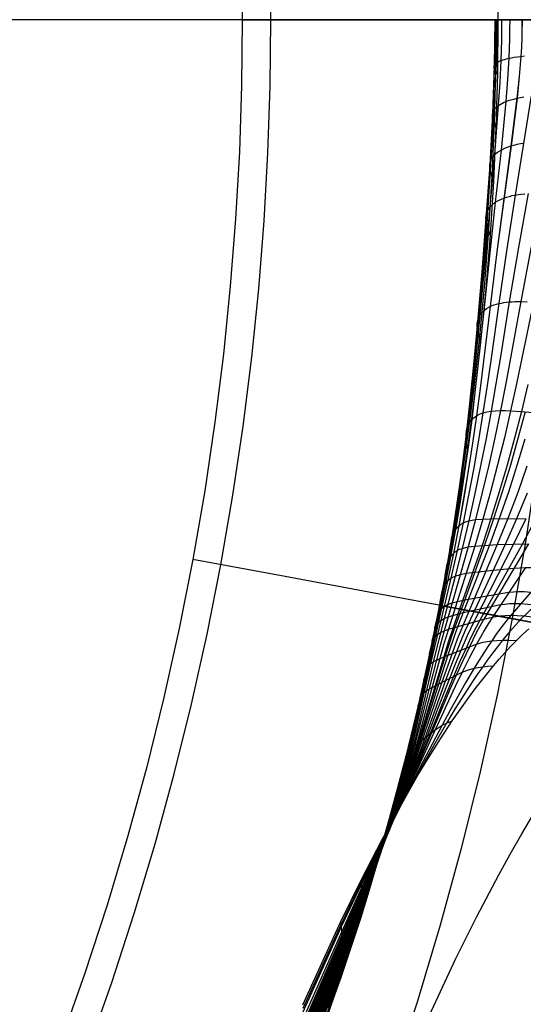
# Model space of a CAD drawing. Header units: millimetres. Extents: x -14 to 488, y -50 to 50.
# Tile 244 of 256: x 477 to 481, y -8 to 0. Entities that reach past the tile are written whole.
import ezdxf

# ---------------------------------------------------------------- set-up
doc = ezdxf.new("R2010")
doc.units = ezdxf.units.MM
doc.header["$MEASUREMENT"] = 0
doc.layers.add('Default', color=7, linetype='Continuous')

msp = doc.modelspace()

# ---------------------------------------------------------------- linework, layer by layer
at = {"layer": 'Default'}
for points in [[(478.9027, 0), (478.8965, 0.5549), (478.8778, 1.1145), (478.8463, 1.6785), (478.8015, 2.2464), (478.7434, 2.8178), (478.6714, 3.3924), (478.5855, 3.9696), (478.4853, 4.5491), (478.3706, 5.1302), (478.2412, 5.7126), (478.097, 6.2957), (477.9377, 6.879), (477.7631, 7.4618), (477.5733, 8.0437), (477.3681, 8.6241), (477.1474, 9.2024), (476.9112, 9.7779), (476.6595, 10.3502), (476.3924, 10.9185), (476.1098, 11.4824)], [(475.8982, 11.373), (476.1781, 10.8145), (476.4427, 10.2516), (476.692, 9.6848), (476.926, 9.1147), (477.1446, 8.5419), (477.3478, 7.9671), (477.5358, 7.3907), (477.7087, 6.8134), (477.8665, 6.2357), (478.0094, 5.6582), (478.1376, 5.0814), (478.2511, 4.5057), (478.3504, 3.9318), (478.4355, 3.3601), (478.5067, 2.791), (478.5644, 2.225), (478.6087, 1.6625), (478.6399, 1.1039), (478.6584, 0.5496), (478.6645, 0)], [(478.9027, 0), (453.9027, 0)], [(478.6645, 0), (478.6584, -0.5496), (478.6399, -1.1039), (478.6087, -1.6625), (478.5644, -2.225), (478.5067, -2.791), (478.4355, -3.3601), (478.3504, -3.9318), (478.2511, -4.5057), (478.1376, -5.0814), (478.0094, -5.6582), (477.8665, -6.2357), (477.7087, -6.8134), (477.5358, -7.3907), (477.3478, -7.9671), (477.1446, -8.5419), (476.926, -9.1147), (476.692, -9.6848), (476.4427, -10.2516), (476.1781, -10.8145), (475.8982, -11.373), (475.6032, -11.9264), (475.293, -12.474), (474.968, -13.0154)], [(475.1706, -13.1406), (475.4988, -12.594), (475.8119, -12.0411), (476.1098, -11.4824), (476.3924, -10.9185), (476.6595, -10.3502), (476.9112, -9.7779), (477.1474, -9.2024), (477.3681, -8.6241), (477.5733, -8.0437), (477.7631, -7.4618), (477.9377, -6.879), (478.097, -6.2957), (478.2412, -5.7126), (478.3706, -5.1302), (478.4853, -4.5491), (478.5855, -3.9696), (478.6714, -3.3924), (478.7434, -2.8178), (478.8015, -2.2464), (478.8463, -1.6785), (478.8778, -1.1145), (478.8965, -0.5549), (478.9027, 0)], [(481.3756, 0), (481.3688, -0.6098), (481.3483, -1.2247), (481.3136, -1.8445), (481.2645, -2.4686), (481.2005, -3.0965), (481.1215, -3.7279), (481.027, -4.3623), (480.9169, -4.9991), (480.7909, -5.6377), (480.6487, -6.2777), (480.4902, -6.9185), (480.3151, -7.5594), (480.1233, -8.1999), (479.9147, -8.8394), (479.6892, -9.4772), (479.4467, -10.1126), (479.1871, -10.7451), (478.9105, -11.374), (478.617, -11.9986), (478.3064, -12.6182), (477.9791, -13.2321)]]:
    msp.add_lwpolyline(points, dxfattribs=at)
at = {"layer": 'Default', "extrusion": (1.29204e-07, -2.43344e-08, 1)}
msp.add_lwpolyline([(425.4104, 0), (425.4162, -0.5703), (425.4334, -1.1445), (425.4625, -1.7221), (425.5037, -2.3028), (425.557, -2.8864), (425.6228, -3.4723), (425.7012, -4.0604), (425.7925, -4.6501), (425.8967, -5.2412), (426.0139, -5.8332), (426.1445, -6.4256), (426.2883, -7.0181), (426.4456, -7.6102), (426.6164, -8.2016), (426.8008, -8.7917), (426.9987, -9.38), (427.2103, -9.9663), (427.4356, -10.5499), (427.6744, -11.1304), (427.9268, -11.7074), (428.1927, -12.2803), (428.4721, -12.8488), (428.7647, -13.4123), (429.0706, -13.9705), (429.3895, -14.5227), (429.7212, -15.0687), (430.0657, -15.6078), (430.4226, -16.1398), (430.7918, -16.6641), (431.173, -17.1804), (431.5659, -17.6883), (431.9702, -18.1872), (432.3858, -18.677), (432.8121, -19.1571), (433.2489, -19.6272), (433.6959, -20.0871), (434.1526, -20.5363), (434.6187, -20.9746), (435.0938, -21.4017), (435.5775, -21.8173), (436.0693, -22.2211), (436.569, -22.613), (437.0759, -22.9928), (437.5898, -23.3601), (438.1101, -23.715), (438.6363, -24.0571), (439.1682, -24.3865), (439.7051, -24.7029), (440.2467, -25.0064), (440.7924, -25.2968), (441.342, -25.5741), (441.8947, -25.8383), (442.4504, -26.0893), (443.0084, -26.3272), (443.5685, -26.552), (444.13, -26.7638), (444.6927, -26.9626), (445.2561, -27.1485), (445.8198, -27.3216), (446.3833, -27.4821), (446.9464, -27.63), (447.5087, -27.7655), (448.0697, -27.8887), (448.6291, -27.9999), (449.1907, -28.0999), (449.7581, -28.1891), (450.3311, -28.2675), (450.9094, -28.3345), (451.4927, -28.3901), (452.0808, -28.4339), (452.6732, -28.4657), (453.2696, -28.4852), (453.8698, -28.4922), (454.4732, -28.4865), (455.0796, -28.4679), (455.6884, -28.4362), (456.2995, -28.3912), (456.9122, -28.3328), (457.5262, -28.2608), (458.1411, -28.1752), (458.7563, -28.0757), (459.3715, -27.9624), (459.9862, -27.8351), (460.6, -27.6939), (461.2122, -27.5386), (461.8226, -27.3693), (462.4306, -27.186), (463.0356, -26.9888), (463.6374, -26.7776), (464.2353, -26.5526), (464.8289, -26.3139), (465.4177, -26.0616), (466.0014, -25.7959), (466.5793, -25.5168), (467.1511, -25.2247), (467.7163, -24.9197), (468.2744, -24.602), (468.8252, -24.2719), (469.368, -23.9296), (469.9027, -23.5755), (470.4287, -23.2098), (470.9457, -22.8329), (471.4533, -22.445), (471.9512, -22.0466), (472.4391, -21.638), (472.9167, -21.2195), (473.3837, -20.7916), (473.8399, -20.3547), (474.2849, -19.909), (474.7185, -19.4552), (475.1406, -18.9935), (475.551, -18.5244), (475.9495, -18.0484), (476.3359, -17.5658), (476.7101, -17.0771), (477.072, -16.5827), (477.4215, -16.0832), (477.7586, -15.5788), (478.0832, -15.0701), (478.3952, -14.5574), (478.6948, -14.0412), (478.9817, -13.522), (479.2562, -13.0001), (479.5182, -12.476), (479.7678, -11.95), (480.005, -11.4225), (480.2299, -10.894), (480.4427, -10.3648)], dxfattribs=at)
at = {"layer": 'Default', "extrusion": (0.130584, -0.036999, 0.990747)}
msp.add_lwpolyline([(126.04, -424.5203), (126.04, -426.6479)], dxfattribs=at)
at = {"layer": 'Default', "extrusion": (0.088278, -0.024723, 0.995789)}
msp.add_lwpolyline([(124.2829, -438.5323), (124.2829, -440.6387)], dxfattribs=at)
at = {"layer": 'Default', "extrusion": (0.022541, -0.006468, 0.999725)}
msp.add_lwpolyline([(126.5096, -457.0606), (126.5096, -459.1263)], dxfattribs=at)
at = {"layer": 'Default', "extrusion": (-0.018627, 0.005657, 0.999811)}
msp.add_lwpolyline([(-132.8856, 466.0886), (-132.8856, 468.1257)], dxfattribs=at)
at = {"layer": 'Default'}
for points in [[(480.793, 0.4504, 252.8261), (480.7969, 0, 252.8221)], [(478.6645, 0, 2), (479.4488, 0, 2.2019), (480.1599, 0, 2.4045), (480.8011, 0, 2.6067), (481.3756, 0, 2.8075), (481.6561, 0, 2.9138), (481.9192, 0, 3.0192), (482.1654, 0, 3.1236), (482.3953, 0, 3.2267), (482.6096, 0, 3.3286), (482.8089, 0, 3.4288), (482.9938, 0, 3.5274)], [(483.7293, 0, 1.6531), (483.4886, 0, 1.532), (483.2342, 0, 1.4111), (482.9653, 0, 1.2904), (482.6815, 0, 1.1701), (482.3823, 0, 1.0502), (482.067, 0, 0.9308), (481.3862, 0, 0.6936), (480.6348, 0, 0.4591), (479.8084, 0, 0.2277), (478.9027, 0, 0)], [(480.9987, 0, 255.2765), (480.9986, -0.038, 255.2762), (480.9981, -0.0756, 255.2753), (480.9974, -0.1132, 255.2737), (480.9963, -0.1509, 255.2715), (480.9933, -0.2273, 255.2655), (480.9888, -0.3062, 255.2574), (480.9755, -0.4745, 255.2365), (480.9569, -0.6555, 255.2113), (480.9067, -1.0542, 255.1558), (480.7894, -1.9391, 255.0537), (480.733, -2.3944, 255.0136), (480.6772, -2.8511, 254.9849), (480.6484, -3.0792, 254.9758), (480.618, -3.3072, 254.9706), (480.5854, -3.5357, 254.9698), (480.5501, -3.7648, 254.9734), (480.5119, -3.9946, 254.9815), (480.4705, -4.2246, 254.9942), (480.4258, -4.4546, 255.0116), (480.377, -4.6859, 255.0339), (480.2996, -5.0381, 255.0755), (480.1709, -5.6304, 255.1666), (480.0683, -6.0932, 255.2462), (479.9969, -6.3757, 255.3016), (479.9583, -6.5147, 255.3311), (479.9177, -6.6511, 255.3611), (479.8655, -6.813, 255.3987), (479.8378, -6.8949, 255.4193), (479.8087, -6.9791, 255.4421), (479.7461, -7.1569, 255.4957), (479.6786, -7.3446, 255.5582), (479.6076, -7.5389, 255.6272), (479.5336, -7.7381, 255.7022), (479.3794, -8.1445, 255.8663), (479.2217, -8.5493, 256.0441)], [(480.9992, 0, 255.2782), (480.9991, -0.038, 255.2779), (480.9986, -0.0756, 255.2769), (480.9979, -0.1132, 255.2754), (480.9968, -0.1509, 255.2732), (480.9937, -0.2273, 255.2672), (480.9893, -0.3062, 255.2591), (480.9759, -0.4744, 255.2382), (480.9573, -0.6554, 255.2129), (480.9071, -1.0541, 255.1574), (480.7897, -1.9389, 255.0552), (480.7332, -2.3942, 255.015), (480.6774, -2.851, 254.9863), (480.6486, -3.079, 254.9771), (480.6182, -3.3071, 254.9719), (480.5856, -3.5355, 254.9711), (480.5503, -3.7647, 254.9746), (480.512, -3.9944, 254.9827), (480.4706, -4.2245, 254.9954), (480.4259, -4.4545, 255.0128), (480.3771, -4.6858, 255.035), (480.2997, -5.038, 255.0766), (480.1709, -5.6304, 255.1677), (480.0684, -6.0932, 255.2472), (479.997, -6.3757, 255.3026), (479.9583, -6.5147, 255.3321), (479.9177, -6.6511, 255.3621), (479.8655, -6.8129, 255.3996), (479.8378, -6.8949, 255.4202), (479.8087, -6.9791, 255.443), (479.746, -7.1569, 255.4966), (479.6786, -7.3446, 255.5591), (479.6075, -7.5389, 255.6282), (479.5336, -7.7381, 255.7031), (479.3793, -8.1445, 255.8672), (479.2217, -8.5493, 256.045)], [(480.8962, 0, 254.8719), (480.8958, -0.0798, 254.8709), (480.8944, -0.1593, 254.8678), (480.8921, -0.2398, 254.8627), (480.8887, -0.3225, 254.8559), (480.8785, -0.4972, 254.8384), (480.8639, -0.6833, 254.8174), (480.8238, -1.0879, 254.7724), (480.7757, -1.5245, 254.7305), (480.7273, -1.9743, 254.6954), (480.6797, -2.4289, 254.6692), (480.6313, -2.8848, 254.6548), (480.6059, -3.1125, 254.6527), (480.5789, -3.3401, 254.6545), (480.5495, -3.568, 254.6605), (480.5174, -3.7966, 254.6707), (480.4823, -4.0255, 254.6853), (480.4441, -4.2547, 254.7043), (480.4027, -4.4836, 254.7276), (480.3573, -4.7135, 254.7556), (480.2846, -5.0626, 254.8053), (480.1612, -5.6473, 254.9086), (480.0609, -6.1041, 254.9982), (479.991, -6.3833, 255.0595), (479.9533, -6.5208, 255.0917), (479.9139, -6.6556, 255.1244), (479.8635, -6.8157, 255.1651), (479.8084, -6.9806, 255.2113), (479.7474, -7.158, 255.2675), (479.6814, -7.3456, 255.3321), (479.5399, -7.7367, 255.4789), (479.3892, -8.1398, 255.645), (479.2349, -8.5405, 255.825)], [(480.8278, 0, 254.4845), (480.8275, -0.0846, 254.4837), (480.8264, -0.169, 254.4812), (480.8221, -0.3413, 254.4717), (480.814, -0.5235, 254.4578), (480.7697, -1.1266, 254.4073), (480.7296, -1.5651, 254.3777), (480.6882, -2.0147, 254.3556), (480.6461, -2.4683, 254.343), (480.6021, -2.9228, 254.3421), (480.5785, -3.1498, 254.3466), (480.5531, -3.3766, 254.3549), (480.5254, -3.6038, 254.3671), (480.4951, -3.8313, 254.3834), (480.4619, -4.059, 254.4037), (480.4256, -4.2868, 254.4281), (480.3862, -4.5143, 254.4567), (480.3431, -4.7424, 254.4895), (480.2737, -5.0876, 254.5461), (480.1537, -5.664, 254.6594), (480.0545, -6.1146, 254.7576), (479.9856, -6.3905, 254.8242), (479.9103, -6.6597, 254.8942), (479.8615, -6.818, 254.9377), (479.8083, -6.9817, 254.9867), (479.7488, -7.1586, 255.0453), (479.6846, -7.3455, 255.1118), (479.547, -7.7328, 255.2607), (479.4006, -8.1303, 255.428), (479.2506, -8.5247, 255.6095)], [(480.7814, 0, 253.1186), (480.7778, -0.4287, 253.1194), (480.7666, -0.8637, 253.1233), (480.7474, -1.3057, 253.1333), (480.7203, -1.7525, 253.1512), (480.6856, -2.2006, 253.1776), (480.6434, -2.6481, 253.2131), (480.5937, -3.0943, 253.2582), (480.5363, -3.5386, 253.3136), (480.471, -3.9809, 253.3796), (480.3977, -4.4211, 253.4567), (480.3163, -4.8585, 253.5453), (480.2271, -5.2935, 253.6454), (480.1308, -5.7252, 253.7572), (480.0281, -6.1503, 253.8793), (479.9603, -6.4127, 253.9617), (479.8904, -6.6704, 254.0479), (479.8013, -6.9812, 254.1602), (479.6946, -7.3336, 254.3003), (479.5812, -7.6877, 254.4544), (479.5223, -7.8644, 254.537), (479.4623, -8.0396, 254.623), (479.4016, -8.2127, 254.7128), (479.3402, -8.3832, 254.8067)], [(480.788, 0, 254.1156), (480.787, -0.1796, 254.1132), (480.7834, -0.362, 254.1062), (480.7673, -0.7504, 254.0845), (480.7399, -1.169, 254.0615), (480.7053, -1.6095, 254.0441), (480.6682, -2.0588, 254.0349), (480.629, -2.5111, 254.0353), (480.5866, -2.9639, 254.0471), (480.5385, -3.4158, 254.072), (480.5113, -3.6418, 254.0899), (480.4815, -3.8679, 254.1115), (480.449, -4.0941, 254.1369), (480.4136, -4.3202, 254.1661), (480.3752, -4.5459, 254.1991), (480.3334, -4.7718, 254.2361), (480.266, -5.1127, 254.2984), (480.148, -5.6804, 254.4199), (480.049, -6.1246, 254.5256), (479.9808, -6.3971, 254.5968), (479.9071, -6.6634, 254.6714), (479.8598, -6.82, 254.7176), (479.8082, -6.9824, 254.7692), (479.7504, -7.1586, 254.8301), (479.6879, -7.3443, 254.8984), (479.5549, -7.726, 255.0489), (479.4137, -8.1158, 255.2168), (479.3415, -8.3098, 255.3063)], [(480.771, 0, 253.7652), (480.7701, -0.1909, 253.7636), (480.767, -0.3838, 253.7592), (480.7531, -0.7875, 253.7461), (480.7292, -1.2138, 253.7343), (480.6982, -1.6563, 253.729), (480.6632, -2.1052, 253.7322), (480.6247, -2.5561, 253.745), (480.5818, -3.0069, 253.7688), (480.5327, -3.4565, 253.8049), (480.5049, -3.6811, 253.8279), (480.4747, -3.9057, 253.8543), (480.442, -4.1302, 253.8841), (480.4066, -4.3543, 253.9175), (480.3685, -4.5779, 253.9543), (480.2834, -5.0263, 254.0386), (480.1909, -5.4739, 254.1371), (480.1437, -5.6963, 254.19), (480.0442, -6.1343, 254.302), (479.9764, -6.4034, 254.3773), (479.904, -6.6667, 254.4561), (479.8581, -6.8217, 254.5049), (479.8081, -6.9828, 254.559), (479.752, -7.158, 254.622), (479.6915, -7.3421, 254.6919), (479.5638, -7.7163, 254.8437), (479.4287, -8.0957, 255.012), (479.3596, -8.284, 255.1016)], [(480.7969, 0, 252.8221), (480.793, -0.4504, 252.8261), (480.781, -0.9005, 252.838), (480.761, -1.35, 252.858), (480.7331, -1.7987, 252.8864), (480.6973, -2.2461, 252.9233), (480.6536, -2.6921, 252.969), (480.6021, -3.1362, 253.0236), (480.5429, -3.5781, 253.0875), (480.4761, -4.0175, 253.1606), (480.4018, -4.4539, 253.2435), (480.32, -4.887, 253.3364), (480.2311, -5.3162, 253.44), (480.1352, -5.741, 253.5547), (480.0326, -6.1607, 253.6811), (479.9651, -6.4202, 253.7665), (479.8958, -6.6752, 253.856), (479.808, -6.9831, 253.9725), (479.7037, -7.33, 254.1159), (479.6499, -7.5014, 254.1922), (479.5955, -7.67, 254.2713), (479.54, -7.8377, 254.3542), (479.4838, -8.0032, 254.4405), (479.4269, -8.1661, 254.5307), (479.3695, -8.3264, 254.6253)], [(480.7708, 0, 253.4329), (480.767, -0.4063, 253.4303), (480.7546, -0.8256, 253.4258), (480.7332, -1.2598, 253.4251), (480.7044, -1.7045, 253.4316), (480.6701, -2.1529, 253.4467), (480.6305, -2.6022, 253.4713), (480.5851, -3.0507, 253.5062), (480.5328, -3.4978, 253.5524), (480.4721, -3.9437, 253.6106), (480.4022, -4.3882, 253.6813), (480.3636, -4.6095, 253.7214), (480.2787, -5.0522, 253.8112), (480.1865, -5.4927, 253.914), (480.1387, -5.7115, 253.9692), (480.038, -6.143, 254.0866), (479.9703, -6.4088, 254.1656), (479.8991, -6.6692, 254.2483), (479.8546, -6.8227, 254.2995), (479.8064, -6.9825, 254.356), (479.6942, -7.3386, 254.4925), (479.5728, -7.7035, 254.6454), (479.5095, -7.8873, 254.7278), (479.4451, -8.0702, 254.8138), (479.3798, -8.2515, 254.9035)], [(481.0301, 0, 255.3795), (480.9987, 0, 255.2765), (480.9696, 0, 255.1736), (480.9428, 0, 255.0719), (480.9184, 0, 254.9713), (480.8962, 0, 254.8719), (480.8761, 0, 254.7733), (480.8581, 0, 254.6759), (480.8278, 0, 254.4845), (480.8047, 0, 254.2978), (480.788, 0, 254.1156), (480.7771, 0, 253.9381), (480.771, 0, 253.7652), (480.7692, 0, 253.5967), (480.7708, 0, 253.4329), (480.7814, 0, 253.1186), (480.7969, 0, 252.8221)], [(485.8089, 0, 30.216), (484.9996, 0, 127.3955), (483.1396, 0, 204.3031), (480.7969, 0, 252.8221)], [(480.793, -0.4504, 252.8261), (480.767, -0.4063, 253.4303), (480.7653, -0.395, 253.5925), (480.767, -0.3838, 253.7592), (480.7728, -0.3728, 253.9304), (480.7834, -0.362, 254.1062), (480.7996, -0.3515, 254.2866), (480.8221, -0.3413, 254.4717), (480.8515, -0.3317, 254.6614), (480.8691, -0.327, 254.7581), (480.8887, -0.3225, 254.8559), (480.9104, -0.3182, 254.9545), (480.9342, -0.314, 255.0543), (480.9603, -0.31, 255.1553), (480.9893, -0.3062, 255.2591), (481.0195, -0.3026, 255.3598)], [(481.0745, -0.6354, 255.5829), (480.9425, -1.4637, 255.4572), (480.8728, -1.9135, 255.3992), (480.806, -2.3692, 255.3487), (480.7408, -2.8263, 255.3092), (480.7075, -3.0543, 255.2947), (480.6727, -3.2823, 255.2842), (480.6357, -3.5108, 255.2781), (480.596, -3.74, 255.2765), (480.5533, -3.9698, 255.2796), (480.5073, -4.2, 255.2874), (480.4582, -4.4303, 255.2999), (480.4048, -4.662, 255.3175), (480.321, -5.0162, 255.3523), (480.2364, -5.3753, 255.3998), (480.0777, -6.0822, 255.503), (480.0418, -6.2254, 255.5271), (480.0039, -6.3677, 255.5527), (479.964, -6.5082, 255.5794), (479.9219, -6.646, 255.6068), (479.8678, -6.8097, 255.6412), (479.839, -6.8924, 255.6603), (479.809, -6.9772, 255.6817), (479.7776, -7.0647, 255.7058), (479.7448, -7.1551, 255.7325), (479.6759, -7.3426, 255.7926), (479.6034, -7.5372, 255.8597), (479.528, -7.7369, 255.933), (479.371, -8.1448, 256.0941), (479.2108, -8.5518, 256.2685)], [(480.781, -0.9005, 252.838), (480.7546, -0.8256, 253.4258), (480.7521, -0.8065, 253.5837), (480.7531, -0.7875, 253.7461), (480.7579, -0.7687, 253.913), (480.7673, -0.7504, 254.0845), (480.7818, -0.7325, 254.2606), (480.8024, -0.7153, 254.4414), (480.8295, -0.6988, 254.627), (480.8457, -0.6909, 254.7216), (480.8639, -0.6833, 254.8174), (480.8839, -0.6759, 254.9141), (480.9061, -0.6688, 255.0119), (480.9303, -0.662, 255.111), (480.9573, -0.6554, 255.2129), (480.9855, -0.6494, 255.3119), (481.0145, -0.6441, 255.4064)], [(480.761, -1.35, 252.858), (480.7332, -1.2598, 253.4251), (480.7296, -1.2367, 253.5775), (480.7292, -1.2138, 253.7343), (480.7325, -1.1912, 253.8956), (480.7399, -1.169, 254.0615), (480.7521, -1.1474, 254.232), (480.7697, -1.1266, 254.4073), (480.7934, -1.1067, 254.5874), (480.8238, -1.0879, 254.7724), (480.8613, -1.0704, 254.9616), (480.883, -1.0621, 255.0581), (480.9071, -1.0541, 255.1574), (480.9325, -1.0468, 255.254), (480.9587, -1.0404, 255.3465), (480.9857, -1.0348, 255.4351), (481.0134, -1.0299, 255.5198)], [(481.0493, -1.4505, 255.7577), (480.9693, -1.9005, 255.6964), (480.8927, -2.3562, 255.6423), (480.818, -2.8131, 255.5992), (480.7799, -3.0409, 255.5829), (480.7404, -3.2684, 255.5707), (480.6985, -3.4963, 255.5629), (480.6537, -3.7249, 255.5596), (480.6058, -3.954, 255.561), (480.5546, -4.1835, 255.5671), (480.5, -4.413, 255.5779), (480.4411, -4.6441, 255.5936), (480.3493, -4.9984, 255.6253), (480.2577, -5.3588, 255.6698), (480.0893, -6.0714, 255.7638), (480.0122, -6.3594, 255.8088), (479.9705, -6.5012, 255.8332), (479.9267, -6.6405, 255.8581), (479.8702, -6.806, 255.8897), (479.8404, -6.8895, 255.9073), (479.8094, -6.9746, 255.9272), (479.7771, -7.0623, 255.9499), (479.7436, -7.1526, 255.9752), (479.6735, -7.3396, 256.0325), (479.5997, -7.5339, 256.0973), (479.5231, -7.7335, 256.1684), (479.364, -8.1413, 256.3253), (479.2019, -8.5487, 256.4952)], [(480.7331, -1.7987, 252.8864), (480.7044, -1.7045, 253.4316), (480.6997, -1.6803, 253.5781), (480.6982, -1.6563, 253.729), (480.6999, -1.6327, 253.8843), (480.7053, -1.6095, 254.0441), (480.7151, -1.5869, 254.2085), (480.7296, -1.5651, 254.3777), (480.7496, -1.5442, 254.5516), (480.7757, -1.5245, 254.7305), (480.8081, -1.5061, 254.9137), (480.8481, -1.4891, 255.1035), (480.8703, -1.4814, 255.1973), (480.8935, -1.4747, 255.2875), (480.9176, -1.4688, 255.3741), (480.9425, -1.4637, 255.4572), (480.9682, -1.4593, 255.537), (480.9946, -1.4557, 255.6136), (481.0216, -1.4528, 255.6872)], [(481.0755, -1.8973, 255.9536), (480.9898, -2.3529, 255.9017), (480.9058, -2.8093, 255.8612), (480.8629, -3.0365, 255.8462), (480.8184, -3.2632, 255.8353), (480.7712, -3.4901, 255.8289), (480.721, -3.7175, 255.827), (480.6674, -3.9453, 255.8296), (480.6103, -4.1733, 255.8367), (480.5496, -4.4012, 255.8484), (480.4166, -4.8672, 255.885), (480.3495, -5.1007, 255.9097), (480.3152, -5.2229, 255.9253), (480.1028, -6.0605, 256.0296), (480.0214, -6.3507, 256.0711), (479.9778, -6.4937, 256.0934), (479.9319, -6.6343, 256.1161), (479.8729, -6.8017, 256.1449), (479.842, -6.8859, 256.1611), (479.8099, -6.9715, 256.1795), (479.7768, -7.0593, 256.2007), (479.7426, -7.1493, 256.2244), (479.6712, -7.3355, 256.2788), (479.5964, -7.5291, 256.3407), (479.5188, -7.7281, 256.4091), (479.3582, -8.1344, 256.5607), (479.1948, -8.5408, 256.7249)], [(481.0938, -2.3569, 256.133), (481.001, -2.8124, 256.1), (480.9534, -3.0388, 256.089), (480.9039, -3.2645, 256.0821), (480.8514, -3.4901, 256.0796), (480.7955, -3.7159, 256.0816), (480.7359, -3.9418, 256.0879), (480.6724, -4.1679, 256.0984), (480.6052, -4.3936, 256.1132), (480.4586, -4.8555, 256.1547), (480.3849, -5.0876, 256.1812), (480.3475, -5.2094, 256.1976), (480.1179, -6.0493, 256.3007), (480.0316, -6.3415, 256.3394), (479.9857, -6.4855, 256.3599), (479.9375, -6.6275, 256.3808), (479.8758, -6.7967, 256.4069), (479.8436, -6.8816, 256.4217), (479.8105, -6.9676, 256.4385), (479.7765, -7.0555, 256.4581), (479.7416, -7.1452, 256.4802), (479.6692, -7.3304, 256.5312), (479.5934, -7.523, 256.5899), (479.515, -7.7209, 256.6552), (479.3532, -8.1247, 256.8002), (479.189, -8.5288, 256.9573)], [(480.6536, -2.6921, 252.969), (480.6264, -2.579, 253.6061), (480.6247, -2.5561, 253.745), (480.6255, -2.5334, 253.888), (480.629, -2.5111, 254.0353), (480.6357, -2.4893, 254.1869), (480.6461, -2.4683, 254.343), (480.6606, -2.4481, 254.5037), (480.6797, -2.4289, 254.6692), (480.7036, -2.411, 254.8389), (480.7332, -2.3942, 255.015), (480.7499, -2.3867, 255.1025), (480.7677, -2.38, 255.1872), (480.7864, -2.3742, 255.2692), (480.806, -2.3692, 255.3487), (480.8266, -2.3649, 255.4256), (480.8479, -2.3613, 255.5001), (480.87, -2.3585, 255.5723), (480.8927, -2.3562, 255.6423), (480.9162, -2.3546, 255.7101), (480.9402, -2.3535, 255.7759), (480.9648, -2.353, 255.8397), (480.9898, -2.3529, 255.9017), (481.0412, -2.3542, 256.0205)], [(481.0484, -3.0457, 256.3157), (480.994, -3.2702, 256.3149), (480.9363, -3.4942, 256.3185), (480.8747, -3.7181, 256.3264), (480.809, -3.9419, 256.3384), (480.7391, -4.1655, 256.3544), (480.665, -4.3886, 256.3742), (480.4642, -4.9603, 256.4383), (480.3828, -5.1966, 256.4717), (480.3452, -5.3172, 256.4892), (480.0426, -6.3314, 256.6138), (479.9435, -6.6198, 256.6519), (479.879, -6.7909, 256.6755), (479.8455, -6.8765, 256.6888), (479.8113, -6.963, 256.7042), (479.7764, -7.0509, 256.722), (479.7408, -7.1403, 256.7424), (479.6672, -7.3244, 256.7898), (479.5906, -7.5156, 256.8449), (479.5115, -7.712, 256.9064), (479.3489, -8.1125, 257.0436), (479.1845, -8.5136, 257.1924)], [(481.0244, -3.2727, 256.3894), (480.9649, -3.4961, 256.3955), (480.9015, -3.7194, 256.4057), (480.8339, -3.9424, 256.42), (480.7618, -4.1651, 256.4382), (480.6855, -4.3873, 256.46), (480.4787, -4.9567, 256.5281), (480.4152, -5.1322, 256.5534), (480.3563, -5.3129, 256.5808), (480.0463, -6.3279, 256.7059), (479.9455, -6.6171, 256.743), (479.8801, -6.7888, 256.7658), (479.8461, -6.8747, 256.7786), (479.8116, -6.9613, 256.7934), (479.7764, -7.0492, 256.8107), (479.7405, -7.1385, 256.8305), (479.6666, -7.3221, 256.8766), (479.5897, -7.5129, 256.9304), (479.5104, -7.7087, 256.9905), (479.3477, -8.1079, 257.1249), (479.1832, -8.5079, 257.2706)], [(480.5429, -3.5781, 253.0875), (480.5328, -3.4978, 253.5524), (480.5327, -3.4565, 253.8049), (480.5385, -3.4158, 254.072), (480.5446, -3.396, 254.2115), (480.5531, -3.3766, 254.3549), (480.5644, -3.358, 254.5026), (480.5789, -3.3401, 254.6545), (480.5966, -3.3231, 254.8103), (480.6182, -3.3071, 254.9719), (480.6436, -3.2932, 255.1315), (480.6727, -3.2823, 255.2842), (480.7051, -3.2742, 255.4304), (480.7404, -3.2684, 255.5707), (480.7783, -3.2649, 255.7055), (480.8184, -3.2632, 255.8353), (480.8604, -3.2632, 255.9607), (480.9039, -3.2645, 256.0821), (480.994, -3.2702, 256.3149), (481.0862, -3.2782, 256.5376)], [(481.0234, -3.5006, 256.5489), (480.9564, -3.7224, 256.5644), (480.8848, -3.9439, 256.5838), (480.8085, -4.1647, 256.6068), (480.7275, -4.3849, 256.6331), (480.4643, -5.0636, 256.7283), (480.4415, -5.1239, 256.7382), (480.3792, -5.3039, 256.7675), (480.0541, -6.3206, 256.8943), (479.9498, -6.6113, 256.9295), (479.8475, -6.8706, 256.9626), (479.8122, -6.9576, 256.9763), (479.7764, -7.0454, 256.9925), (479.74, -7.1345, 257.0109), (479.6655, -7.3172, 257.0544), (479.588, -7.507, 257.1054), (479.5083, -7.7016, 257.1626), (479.3453, -8.0981, 257.2908), (479.1808, -8.4955, 257.4299)], [(481.0401, -3.728, 256.7983), (480.9627, -3.9469, 256.8263), (480.88, -4.1649, 256.8575), (480.7922, -4.3819, 256.8916), (480.5068, -5.0517, 257.0056), (480.4822, -5.1113, 257.0167), (480.459, -5.1708, 257.0281), (480.4148, -5.2902, 257.0496), (480.3308, -5.5309, 257.0864), (480.0662, -6.3087, 257.181), (479.9564, -6.6018, 257.2135), (479.8859, -6.7766, 257.2323), (479.8132, -6.9512, 257.2549), (479.7765, -7.0391, 257.2692), (479.7394, -7.1278, 257.2858), (479.6638, -7.3091, 257.3249), (479.5856, -7.4971, 257.3714), (479.5055, -7.6898, 257.4239), (479.3422, -8.0818, 257.5417), (478.8639, -9.2253, 257.9288)], [(481.0431, -3.9509, 257.0679), (480.954, -4.1658, 257.1084), (480.8593, -4.3795, 257.1512), (480.5512, -5.0394, 257.2865), (480.5247, -5.0984, 257.2991), (480.4997, -5.1573, 257.3119), (480.452, -5.2759, 257.336), (480.4059, -5.3957, 257.3572), (480.3614, -5.5158, 257.3766), (480.1885, -5.9975, 257.4403), (480.0788, -6.2959, 257.4739), (479.9634, -6.5912, 257.5039), (479.8897, -6.768, 257.5203), (479.8144, -6.9439, 257.5399), (479.7767, -7.0317, 257.5523), (479.739, -7.12, 257.5667), (479.6623, -7.2998, 257.6013), (479.5834, -7.4861, 257.6429), (479.5028, -7.6766, 257.69), (479.3395, -8.0638, 257.7964), (478.8625, -9.1978, 258.1461)], [(481.1112, -4.1693, 257.6178), (481.0019, -4.3755, 257.6799), (480.6459, -5.0135, 257.8627), (480.6155, -5.071, 257.8786), (480.5866, -5.1286, 257.8945), (480.5588, -5.1866, 257.9099), (480.5315, -5.2452, 257.9243), (480.4782, -5.3636, 257.9504), (480.4268, -5.483, 257.9736), (480.327, -5.7236, 258.0133), (480.2288, -5.9655, 258.0454), (480.1058, -6.2667, 258.0783), (479.8173, -6.926, 258.1284), (479.7384, -7.1013, 258.1469), (479.6598, -7.278, 258.1715), (479.5794, -7.4604, 258.2019), (479.4981, -7.6465, 258.237), (479.335, -8.0233, 258.317), (478.5895, -9.7999, 258.7404)], [(481.031, -4.1673, 257.3612), (480.929, -4.3774, 257.4134), (480.5975, -5.0268, 257.572), (480.5691, -5.085, 257.5862), (480.5422, -5.1433, 257.6004), (480.4909, -5.2609, 257.6273), (480.4413, -5.3801, 257.6509), (480.3934, -5.4999, 257.6722), (480.3002, -5.7408, 257.709), (480.2082, -5.9821, 257.7398), (480.092, -6.2819, 257.773), (479.9707, -6.5796, 257.8006), (479.8157, -6.9355, 257.831), (479.7771, -7.0234, 257.8415), (479.7386, -7.1112, 257.8538), (479.661, -7.2895, 257.8836), (479.5813, -7.4738, 257.9197), (479.5004, -7.6622, 257.9611), (479.3371, -8.0442, 258.0549), (478.5919, -9.8235, 258.5489)], [(480.4018, -4.4539, 253.2435), (480.3977, -4.4211, 253.4567), (480.4066, -4.3543, 253.9175), (480.4136, -4.3202, 254.1661), (480.4256, -4.2868, 254.4281), (480.4441, -4.2547, 254.7043), (480.4706, -4.2245, 254.9954), (480.4875, -4.2112, 255.143), (480.5073, -4.2, 255.2874), (480.5298, -4.1909, 255.4286), (480.5546, -4.1835, 255.5671), (480.5815, -4.1777, 255.703), (480.6103, -4.1733, 255.8367), (480.6724, -4.1679, 256.0984), (480.8085, -4.1647, 256.6068), (481.031, -4.1673, 257.3612)], [(481.0521, -4.3744, 257.8602), (480.6793, -5.0044, 258.0595), (480.6475, -5.0612, 258.0765), (480.6173, -5.1183, 258.0935), (480.5881, -5.1759, 258.11), (480.5595, -5.2342, 258.1253), (480.5036, -5.3521, 258.153), (480.4497, -5.4712, 258.1777), (480.3971, -5.5911, 258.1996), (480.3453, -5.7116, 258.2192), (480.243, -5.9538, 258.2522), (480.1153, -6.2559, 258.2849), (479.8184, -6.9191, 258.3296), (479.7384, -7.094, 258.3452), (479.659, -7.2696, 258.3662), (479.5782, -7.4508, 258.3926), (479.4967, -7.6354, 258.4232), (479.1719, -8.3838, 258.571)], [(480.3618, -4.6709, 253.2887), (480.359, -4.6555, 253.3928), (480.358, -4.6401, 253.4995), (480.3752, -4.5459, 254.1991), (480.3862, -4.5143, 254.4567), (480.4027, -4.4836, 254.7276), (480.4259, -4.4545, 255.0128), (480.4407, -4.4414, 255.1576), (480.4582, -4.4303, 255.2999), (480.478, -4.4208, 255.4399), (480.5, -4.413, 255.5779), (480.5496, -4.4012, 255.8484), (480.6052, -4.3936, 256.1132), (480.7922, -4.3819, 256.8916), (481.0521, -4.3744, 257.8602)], [(481.1928, -5.0501, 2.9138), (480.9169, -4.9991, 2.8075), (480.352, -4.8945, 2.6067), (479.7216, -4.7778, 2.4045), (479.0223, -4.6485, 2.2019), (478.2511, -4.5057, 2)], [(481.0282, -4.5716, 258.3165), (480.752, -4.9862, 258.4663), (480.7171, -5.0417, 258.4854), (480.6839, -5.0976, 258.5045), (480.6518, -5.1543, 258.5228), (480.6202, -5.2117, 258.5399), (480.5891, -5.2698, 258.5557), (480.5587, -5.3283, 258.5706), (480.4994, -5.4465, 258.5976), (480.4416, -5.5659, 258.6214), (480.3849, -5.6862, 258.6423), (480.3289, -5.8072, 258.6606), (480.2733, -5.9289, 258.6766), (480.1355, -6.2325, 258.7081), (480.0659, -6.3846, 258.7196), (479.7385, -7.0778, 258.7507), (479.6577, -7.2513, 258.7643), (479.494, -7.6114, 258.8031), (479.1707, -8.3459, 258.9074)], [(480.32, -4.887, 253.3364), (480.3172, -4.8727, 253.4396), (480.3163, -4.8585, 253.5453), (480.3334, -4.7718, 254.2361), (480.3573, -4.7135, 254.7556), (480.3771, -4.6858, 255.035), (480.3898, -4.6731, 255.1772), (480.4048, -4.662, 255.3175), (480.4219, -4.6524, 255.4563), (480.4411, -4.6441, 255.5936), (480.4844, -4.6309, 255.8647), (480.5332, -4.621, 256.1323), (480.7582, -4.5941, 257.1959), (480.93, -4.5781, 257.9289), (481.0282, -4.5716, 258.3165), (481.0717, -4.5715, 258.4702), (481.1211, -4.5735, 258.6307), (481.1776, -4.5783, 258.7994), (481.2428, -4.5866, 258.9777), (481.3179, -4.5989, 259.167), (481.4043, -4.6159, 259.3686), (481.5035, -4.6382, 259.584), (481.6168, -4.6664, 259.8145)], [(481.0735, -4.7775, 259.0606), (480.8839, -4.9975, 259.1492), (480.8632, -5.0235, 259.1593), (480.8231, -5.0763, 259.1792), (480.7842, -5.1303, 259.1983), (480.746, -5.1853, 259.2159), (480.7084, -5.2412, 259.2319), (480.6716, -5.2978, 259.2468), (480.6355, -5.355, 259.2607), (480.6, -5.4129, 259.2735), (480.5305, -5.53, 259.2962), (480.4628, -5.6487, 259.3155), (480.3964, -5.7687, 259.3317), (480.3311, -5.89, 259.345), (480.2511, -6.0418, 259.3584), (480.1721, -6.1942, 259.3684), (480.0935, -6.3477, 259.3752), (480.0145, -6.5028, 259.3787), (479.6563, -7.2195, 259.3789), (479.4904, -7.5713, 259.3877), (479.1695, -8.2857, 259.4196)], [(480.2765, -5.1021, 253.3869), (480.2735, -5.0894, 253.4892), (480.2726, -5.0767, 253.5939), (480.2969, -4.9734, 254.5263), (480.3253, -4.9217, 255.0617), (480.3359, -4.9098, 255.2012), (480.3486, -4.8992, 255.3396), (480.3795, -4.8814, 255.6136), (480.4166, -4.8672, 255.885), (480.5199, -4.8423, 256.5132), (480.8045, -4.7911, 257.9948), (480.89, -4.7784, 258.3926), (480.9276, -4.7752, 258.5493), (480.97, -4.7737, 258.7121), (481.0182, -4.7743, 258.8821), (481.0735, -4.7775, 259.0606), (481.1369, -4.7838, 259.2486), (481.2096, -4.7936, 259.4474), (481.2927, -4.8075, 259.6582), (481.3873, -4.826, 259.8821)], [(481.1133, -4.8846, 259.4846), (480.9931, -5.0007, 259.5304), (480.9696, -5.0252, 259.5398), (480.9241, -5.0754, 259.5583), (480.8799, -5.127, 259.5759), (480.8365, -5.1798, 259.5919), (480.7938, -5.2337, 259.6063), (480.752, -5.2885, 259.6195), (480.7111, -5.3442, 259.6316), (480.6709, -5.4006, 259.6426), (480.6313, -5.4577, 259.6525), (480.5924, -5.5154, 259.6615), (480.5163, -5.6322, 259.6769), (480.4421, -5.7508, 259.6892), (480.3695, -5.871, 259.6986), (480.2813, -6.0221, 259.7072), (480.1952, -6.1741, 259.7126), (480.1104, -6.3277, 259.7149), (480.026, -6.4836, 259.7143), (479.8281, -6.8594, 259.7046), (479.6558, -7.2015, 259.6943), (479.4887, -7.5494, 259.6868), (479.169, -8.2542, 259.6793)], [(480.254, -5.2093, 253.4131), (480.251, -5.1972, 253.515), (480.2501, -5.1852, 253.6193), (480.2737, -5.0876, 254.5461), (480.2997, -5.038, 255.0766), (480.321, -5.0162, 255.3523), (480.3493, -4.9984, 255.6253), (480.3834, -4.9838, 255.8966), (480.5086, -4.9496, 256.7106), (480.7423, -4.8974, 258.027), (480.8215, -4.8819, 258.4295), (480.8561, -4.8774, 258.5876), (480.895, -4.8744, 258.7513), (480.9392, -4.8731, 258.9218), (480.9896, -4.8741, 259.1001), (481.0473, -4.8778, 259.2874), (481.1133, -4.8846, 259.4846), (481.1886, -4.8949, 259.6929), (481.2742, -4.9092, 259.9133)], [(480.3197, -4.8885, 253.3367), (483.8507, -5.5419, 162.9176)], [(480.2311, -5.3162, 253.44), (480.228, -5.3048, 253.5415), (480.2271, -5.2935, 253.6454), (480.2497, -5.2017, 254.5671), (480.2733, -5.1545, 255.0929), (480.2926, -5.1333, 255.3664), (480.3183, -5.1157, 255.6384), (480.3849, -5.0876, 256.1812), (480.6793, -5.0044, 258.0595), (480.752, -4.9862, 258.4663), (480.7837, -4.9805, 258.6256), (480.8192, -4.9759, 258.7902), (480.8594, -4.9729, 258.9611), (480.9052, -4.9718, 259.1392), (480.9575, -4.9729, 259.3255), (481.0171, -4.9767, 259.5211), (481.0849, -4.9836, 259.7268), (481.1619, -4.9938, 259.9437)], [(479.1686, -8.222, 259.9415), (479.4872, -7.5263, 259.9904), (479.6556, -7.1821, 260.0148), (479.831, -6.8418, 260.0371), (480.0392, -6.4633, 260.0572), (480.13, -6.3069, 260.0632), (480.2227, -6.1536, 260.0673), (480.318, -6.0026, 260.069), (480.4168, -5.8532, 260.068), (480.4988, -5.7347, 260.0649), (480.5833, -5.6184, 260.0593), (480.6266, -5.5611, 260.0554), (480.6706, -5.5045, 260.0507), (480.7154, -5.4485, 260.0451), (480.761, -5.3933, 260.0387), (480.8075, -5.3389, 260.0312), (480.8549, -5.2855, 260.0225), (480.9033, -5.2332, 260.0127), (480.9528, -5.1823, 260.0017), (480.9779, -5.1572, 259.9956), (481.0032, -5.1325, 259.989), (481.0545, -5.0842, 259.9746)], [(480.184, -5.5292, 253.4959), (480.1807, -5.5196, 253.5969), (480.1797, -5.5102, 253.7001), (480.2094, -5.4142, 254.8661), (480.2364, -5.3753, 255.3998), (480.2577, -5.3588, 255.6698), (480.3452, -5.3172, 256.4892), (480.5595, -5.2342, 258.1253), (480.6202, -5.2117, 258.5399), (480.6758, -5.1966, 258.8673), (480.7087, -5.1904, 259.0385), (480.746, -5.1853, 259.2159), (480.7884, -5.1817, 259.4001), (480.8365, -5.1798, 259.5919), (480.8911, -5.1799, 259.7922), (480.9528, -5.1823, 260.0017)], [(480.1352, -5.741, 253.5547), (480.1308, -5.729, 253.7057), (480.1308, -5.7252, 253.7572), (480.1709, -5.6304, 255.1677), (480.2019, -5.5994, 255.7002), (480.3614, -5.5158, 257.3766), (480.4994, -5.4465, 258.5976), (480.5442, -5.4286, 258.9267), (480.6, -5.4129, 259.2735), (480.6333, -5.4062, 259.4549), (480.6709, -5.4006, 259.6426), (480.7133, -5.3963, 259.837), (480.761, -5.3933, 260.0387)], [(480.0326, -6.1607, 253.6811), (480.0288, -6.1552, 253.7792), (480.0279, -6.1526, 253.829), (480.0281, -6.1503, 253.8793), (480.0297, -6.1483, 253.9303), (480.038, -6.143, 254.0866), (480.1028, -6.0605, 256.0296), (480.2733, -5.9289, 258.6766), (480.3311, -5.89, 259.345), (480.3695, -5.871, 259.6986), (480.4168, -5.8532, 260.068)], [(479.8958, -6.6752, 253.856), (479.8916, -6.6724, 253.951), (479.8904, -6.6713, 253.9992), (479.8904, -6.6704, 254.0479), (479.8917, -6.6699, 254.0972), (479.8991, -6.6692, 254.2483), (479.9564, -6.6018, 257.2135), (480.0392, -6.4633, 260.0572)], [(480.1159, -8.5496, 259.9961), (480.4466, -7.8369, 260.0343), (480.622, -7.4853, 260.0487), (480.8054, -7.1377, 260.0569), (480.9005, -6.9658, 260.0579), (480.9981, -6.7953, 260.0561), (481.0986, -6.6267, 260.0512)], [(479.808, -6.9831, 253.9725), (479.8019, -6.9814, 254.1125), (479.8013, -6.9812, 254.1602), (479.8116, -6.9613, 256.7934), (479.8281, -6.8594, 259.7046), (479.831, -6.8418, 260.0371)], [(479.7037, -7.33, 254.1159), (479.6982, -7.3316, 254.2071), (479.6946, -7.3336, 254.3003), (479.6786, -7.3446, 255.5591), (479.661, -7.2895, 257.8836), (479.6556, -7.1821, 260.0148)], [(479.5955, -7.67, 254.2713), (479.5812, -7.6877, 254.4544), (479.5728, -7.7035, 254.6454), (479.5549, -7.726, 255.0489), (479.5399, -7.7367, 255.4789), (479.5231, -7.7335, 256.1684), (479.5028, -7.6766, 257.69), (479.4872, -7.5263, 259.9904)]]:
    msp.add_polyline3d(points, dxfattribs=at)

doc.saveas('drawing.dxf')
